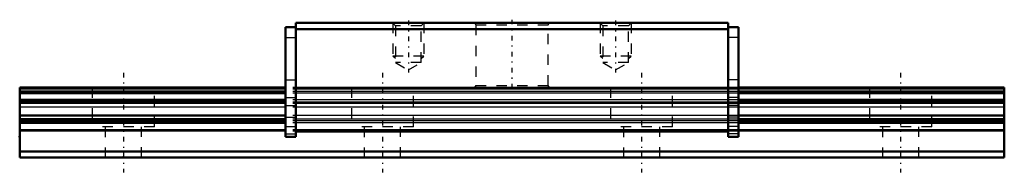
# Model space of a CAD drawing. Header units: millimetres. Extents: x -10 to 85, y -1.4 to 13.3.
import ezdxf

# ---------------------------------------------------------------- set-up
doc = ezdxf.new("R2010")
doc.units = ezdxf.units.MM
doc.linetypes.add('Center', pattern=[1.5, 0.45, -0.5, 0.05, -0.5])
doc.linetypes.add('Dashed', pattern=[2, 1, -1])
for name, color, linetype, lineweight in [('2d ConnectionPoints', 7, 'Continuous', 50), ('AM_0', 7, 'Continuous', 50), ('AM_4', 3, 'Continuous', 25), ('AM_5', 3, 'Continuous', 25), ('AM_7', 7, 'Center', 25), ('AM_9', 6, 'Dashed', 25)]:
    doc.layers.add(name, color=color, linetype=linetype, lineweight=lineweight)

# ---------------------------------------------------------------- blocks, each defined once
blk = doc.blocks.new('1_Slider__EPF12_M_10_11_0_in_EPF12M27_95LM_G10_0_25_65_1_0')
at = {"layer": 'AM_0'}
for p, q in [((15.65, 12.6), (16.65, 12.6)), ((15.65, 12.6), (15.65, 2)), ((16.65, 13), (16.65, 2)), ((58.35, 13), (16.65, 13)), ((58.35, 12.4), (16.65, 12.4)), ((58.35, 13), (58.35, 2)), ((59.35, 12.6), (58.35, 12.6)), ((59.35, 12.6), (59.35, 2)), ((15.65, 2), (16.65, 2)), ((58.35, 2.5), (16.65, 2.5)), ((59.35, 2), (58.35, 2))]:
    blk.add_line(p, q, dxfattribs=at)
at = {"layer": 'AM_4'}
for p, q in [((15.65, 11.6), (16.65, 11.6)), ((59.35, 11.6), (58.35, 11.6)), ((15.65, 3), (16.65, 3)), ((59.35, 3), (58.35, 3))]:
    blk.add_line(p, q, dxfattribs=at)
at = {"layer": 'AM_5', "linetype": 'Dashed'}
for p, q in [((26, 13), (26, 9.8)), ((29, 13), (29, 9.8)), ((46, 13), (46, 9.8)), ((49, 13), (49, 9.8)), ((29, 9.8), (26, 9.8)), ((26.27, 9.566), (26, 9.8)), ((28.73, 9.566), (29, 9.8)), ((49, 9.8), (46, 9.8)), ((46.27, 9.566), (46, 9.8)), ((48.729, 9.566), (49, 9.8))]:
    blk.add_line(p, q, dxfattribs=at)
at = {"layer": 'AM_7'}
for p, q in [((37.5, 13.312), (37.5, 6.438)), ((27.5, 13.227), (27.5, 8.223)), ((47.5, 13.227), (47.5, 8.223))]:
    blk.add_line(p, q, dxfattribs=at)
at = {"layer": 'AM_9'}
for p, q in [((26, 13), (26.27, 12.729)), ((26.27, 12.729), (26.27, 9.16)), ((28.73, 12.729), (26.27, 12.729)), ((28.73, 12.729), (29, 13)), ((28.73, 9.16), (28.73, 12.729)), ((33.885, 13), (34, 12.8)), ((34, 12.8), (34, 6.95)), ((34, 12.8), (41, 12.8)), ((41, 12.8), (41.115, 13)), ((41, 6.95), (41, 12.8)), ((46, 13), (46.27, 12.729)), ((46.27, 12.729), (46.27, 9.16)), ((48.729, 12.729), (46.27, 12.729)), ((48.729, 12.729), (49, 13)), ((48.729, 9.16), (48.729, 12.729)), ((26.27, 9.16), (27.5, 8.45)), ((28.73, 9.16), (26.27, 9.16)), ((27.5, 8.45), (28.73, 9.16)), ((46.27, 9.16), (47.5, 8.45)), ((48.729, 9.16), (46.27, 9.16)), ((47.5, 8.45), (48.729, 9.16)), ((15.65, 7.5), (16.65, 7.5)), ((58.35, 6.75), (16.65, 6.75)), ((58.35, 6.694), (16.65, 6.694)), ((34, 6.95), (33.885, 6.75)), ((34, 6.95), (41, 6.95)), ((41.115, 6.75), (41, 6.95)), ((59.35, 7.5), (58.35, 7.5)), ((15.65, 5.793), (16.65, 5.793)), ((58.35, 6.588), (16.65, 6.588)), ((58.35, 6.365), (16.65, 6.365)), ((58.35, 6.22), (16.65, 6.22)), ((59.35, 5.793), (58.35, 5.793)), ((15.65, 5.016), (16.65, 5.016)), ((58.35, 5.566), (16.65, 5.566)), ((58.35, 5.357), (16.65, 5.357)), ((58.35, 5.205), (16.65, 5.205)), ((58.35, 4.859), (16.65, 4.859)), ((59.35, 5.016), (58.35, 5.016)), ((15.65, 3.884), (16.65, 3.884)), ((58.35, 4.041), (16.65, 4.041)), ((59.35, 3.884), (58.35, 3.884)), ((58.35, 3.695), (16.65, 3.695)), ((58.35, 3.543), (16.65, 3.543)), ((58.35, 3.334), (16.65, 3.334)), ((15.65, 2.293), (16.65, 2.293)), ((58.35, 2.68), (16.65, 2.68)), ((58.35, 2.535), (16.65, 2.535)), ((59.35, 2.293), (58.35, 2.293))]:
    blk.add_line(p, q, dxfattribs=at)
blk = doc.blocks.new('2_EPF12_M9510_R_Track_0_in_EPF12M27_95LM_G10_0_25_65_1_0')
at = {"layer": 'AM_0'}
for p, q in [((15.65, 6.75), (-10, 6.75)), ((-10, 6.75), (-10, 0)), ((85, 6.75), (59.35, 6.75)), ((85, 6.75), (85, 0)), ((15.65, 6.365), (-10, 6.365)), ((15.65, 6.22), (-10, 6.22)), ((85, 6.365), (59.35, 6.365)), ((85, 6.22), (59.35, 6.22)), ((15.65, 5.566), (-10, 5.566)), ((15.65, 5.357), (-10, 5.357)), ((85, 5.566), (59.35, 5.566)), ((85, 5.357), (59.35, 5.357)), ((15.65, 4.041), (-10, 4.041)), ((85, 4.041), (59.35, 4.041)), ((15.65, 3.695), (-10, 3.695)), ((15.65, 3.543), (-10, 3.543)), ((15.65, 3.334), (-10, 3.334)), ((85, 3.695), (59.35, 3.695)), ((85, 3.543), (59.35, 3.543)), ((85, 3.334), (59.35, 3.334)), ((85, 0.562), (-10, 0.562)), ((85, 0), (-10, 0))]:
    blk.add_line(p, q, dxfattribs=at)
at = {"layer": 'AM_4'}
for p, q in [((15.65, 6.694), (-10, 6.694)), ((85, 6.694), (59.35, 6.694)), ((15.65, 6.588), (-10, 6.588)), ((85, 6.588), (59.35, 6.588)), ((15.65, 5.205), (-10, 5.205)), ((15.65, 4.859), (-10, 4.859)), ((85, 5.205), (59.35, 5.205)), ((85, 4.859), (59.35, 4.859)), ((15.65, 2.68), (-10, 2.68)), ((15.65, 2.535), (-10, 2.535)), ((85, 2.68), (59.35, 2.68)), ((85, 2.535), (59.35, 2.535))]:
    blk.add_line(p, q, dxfattribs=at)
at = {"layer": 'AM_7'}
for p, q in [((0, 8.188), (0, -1.438)), ((25, 8.188), (25, -1.438)), ((50, 8.188), (50, -1.438)), ((75, 8.188), (75, -1.438))]:
    blk.add_line(p, q, dxfattribs=at)
at = {"layer": 'AM_9'}
for p, q in [((-3, 6.75), (-3, 2.95)), ((3, 2.95), (3, 6.75)), ((59.35, 6.75), (15.65, 6.75)), ((59.35, 6.694), (15.65, 6.694)), ((22, 6.75), (22, 2.95)), ((28, 2.95), (28, 6.75)), ((47, 6.75), (47, 2.95)), ((53, 2.95), (53, 6.75)), ((72, 6.75), (72, 2.95)), ((78, 2.95), (78, 6.75)), ((59.35, 6.588), (15.65, 6.588)), ((59.35, 6.365), (15.65, 6.365)), ((59.35, 6.22), (15.65, 6.22)), ((59.35, 5.566), (15.65, 5.566)), ((59.35, 5.357), (15.65, 5.357)), ((59.35, 5.205), (15.65, 5.205)), ((59.35, 4.859), (15.65, 4.859)), ((59.35, 4.041), (15.65, 4.041)), ((3, 2.95), (-3, 2.95)), ((-1.75, 2.95), (-1.75, 0)), ((1.75, 0), (1.75, 2.95)), ((59.35, 3.695), (15.65, 3.695)), ((59.35, 3.543), (15.65, 3.543)), ((59.35, 3.334), (15.65, 3.334)), ((28, 2.95), (22, 2.95)), ((23.25, 2.95), (23.25, 0)), ((26.75, 0), (26.75, 2.95)), ((53, 2.95), (47, 2.95)), ((48.25, 2.95), (48.25, 0)), ((51.75, 0), (51.75, 2.95)), ((78, 2.95), (72, 2.95)), ((73.25, 2.95), (73.25, 0)), ((76.75, 0), (76.75, 2.95)), ((59.35, 2.68), (15.65, 2.68)), ((59.35, 2.535), (15.65, 2.535))]:
    blk.add_line(p, q, dxfattribs=at)

msp = doc.modelspace()

# ---------------------------------------------------------------- linework, layer by layer
at = {"layer": '2d ConnectionPoints'}
for p in [(-10, 2), (0, 0), (0, 0)]:
    msp.add_point(p, dxfattribs=at)

# ---------------------------------------------------------------- block references
for name in ['1_Slider__EPF12_M_10_11_0_in_EPF12M27_95LM_G10_0_25_65_1_0', '2_EPF12_M9510_R_Track_0_in_EPF12M27_95LM_G10_0_25_65_1_0']:
    msp.add_blockref(name, (0, 0))

doc.saveas('drawing.dxf')
